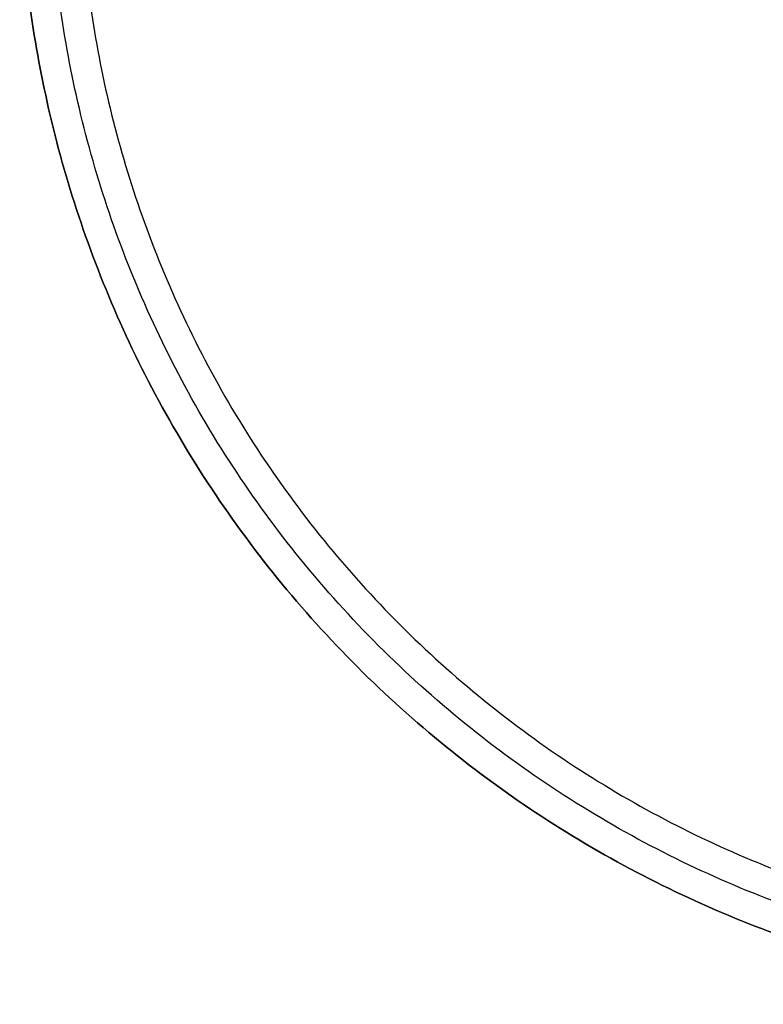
# Model space of a CAD drawing. Header units: millimetres. Extents: x -555 to 2346, y 1993 to 3099.
# Tile 1 of 40: x -555 to -233, y 1993 to 2420. Entities that reach past the tile are written whole.
import ezdxf

# ---------------------------------------------------------------- set-up
doc = ezdxf.new("R2010")
doc.units = ezdxf.units.MM
doc.layers.add('Tabletop', color=7, linetype='Continuous', true_color=0x7f7f3f)

msp = doc.modelspace()

# ---------------------------------------------------------------- linework, layer by layer
at = {"layer": 'Tabletop'}
for points, knots in [([(444.58, 2492.72, 11), (444.58, 1992.72, 11), (-55.42, 1992.72, 11), (-555.42, 1992.72, 11), (-555.42, 2492.72, 11), (-555.42, 2992.72, 11), (-55.42, 2992.72, 11), (444.58, 2992.72, 11), (444.58, 2492.72, 11)], [-3141.592654, -3141.592654, -3141.592654, -2356.19449, -2356.19449, -1570.796327, -1570.796327, -785.398163, -785.398163, 0, 0, 0]), ([(444.58, 2492.72, 19), (444.58, 2992.72, 19), (-55.42, 2992.72, 19), (-555.42, 2992.72, 19), (-555.42, 2492.72, 19), (-555.42, 1992.72, 19), (-55.42, 1992.72, 19), (444.58, 1992.72, 19), (444.58, 2492.72, 19)], [0, 0, 0, 785.398163, 785.398163, 1570.796327, 1570.796327, 2356.19449, 2356.19449, 3141.592654, 3141.592654, 3141.592654]), ([(444.58, 2492.72, 15), (444.58, 1992.72, 15), (-55.42, 1992.72, 15), (-555.42, 1992.72, 15), (-555.42, 2492.72, 15), (-555.42, 2992.72, 15), (-55.42, 2992.72, 15), (444.58, 2992.72, 15), (444.58, 2492.72, 15)], [-3141.592654, -3141.592654, -3141.592654, -2356.19449, -2356.19449, -1570.796327, -1570.796327, -785.398163, -785.398163, 0, 0, 0]), ([(444.58, 2492.72, 19), (444.58, 1992.72, 19), (-55.42, 1992.72, 19), (-555.42, 1992.72, 19), (-555.42, 2492.72, 19), (-555.42, 2992.72, 19), (-55.42, 2992.72, 19), (444.58, 2992.72, 19), (444.58, 2492.72, 19)], [-3141.592654, -3141.592654, -3141.592654, -2356.19449, -2356.19449, -1570.796327, -1570.796327, -785.398163, -785.398163, 0, 0, 0]), ([(444.58, 2492.72, 11), (444.58, 2992.72, 11), (-55.42, 2992.72, 11), (-555.42, 2992.72, 11), (-555.42, 2492.72, 11), (-555.42, 1992.72, 11), (-55.42, 1992.72, 11), (444.58, 1992.72, 11), (444.58, 2492.72, 11)], [0, 0, 0, 1000, 1000, 2000, 2000, 3000, 3000, 4000, 4000, 4000]), ([(431.58, 2492.72, 5.5), (431.58, 2979.72, 5.5), (-55.42, 2979.72, 5.5), (-542.42, 2979.72, 5.5), (-542.42, 2492.72, 5.5), (-542.42, 2005.72, 5.5), (-55.42, 2005.72, 5.5), (431.58, 2005.72, 5.5), (431.58, 2492.72, 5.5)], [0, 0, 0, 1000, 1000, 2000, 2000, 3000, 3000, 4000, 4000, 4000]), ([(418.58, 2492.72), (418.58, 2018.72), (-55.42, 2018.72), (-529.42, 2018.72), (-529.42, 2492.72), (-529.42, 2966.72), (-55.42, 2966.72), (418.58, 2966.72), (418.58, 2492.72)], [-4000, -4000, -4000, -3000, -3000, -2000, -2000, -1000, -1000, 0, 0, 0])]:
    msp.add_rational_spline(points, [1, 0.707106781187, 1, 0.707106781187, 1, 0.707106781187, 1, 0.707106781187, 1], degree=2, knots=knots, dxfattribs=at)

doc.saveas('drawing.dxf')
